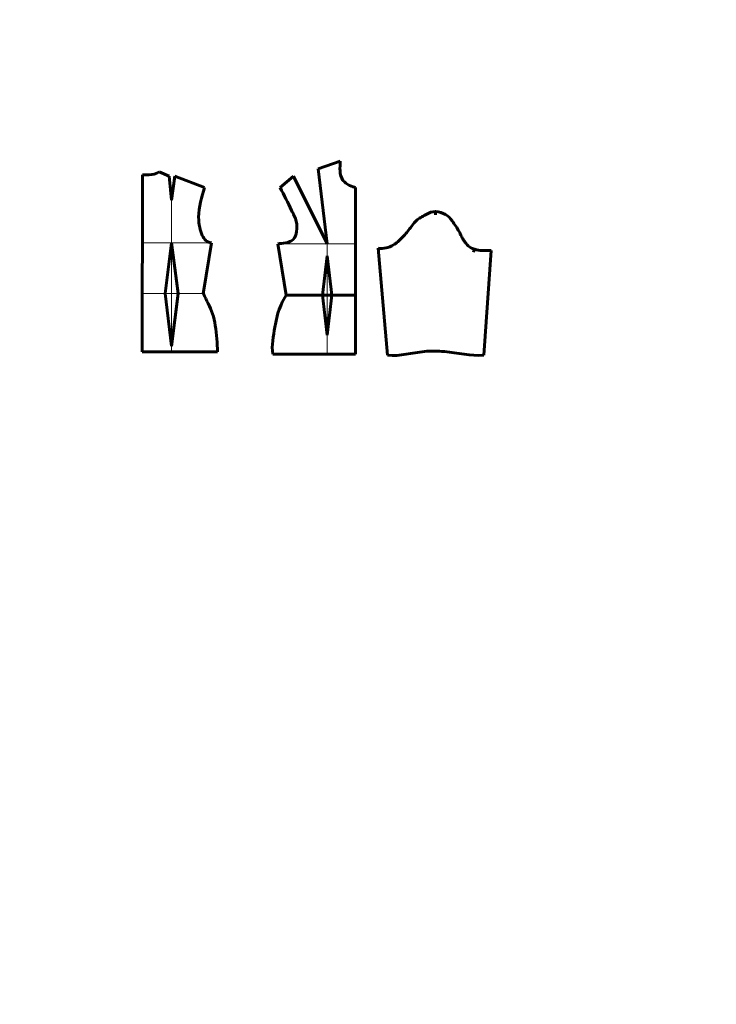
# Model space of a CAD drawing. Header units: millimetres. Extents: x 0 to 210, y 0 to 297.
import ezdxf

# ---------------------------------------------------------------- set-up
doc = ezdxf.new("R2010")
doc.units = ezdxf.units.MM
doc.linetypes.add('K5LT_BASIC', pattern=[0])
doc.linetypes.add('K5LT_THIN', pattern=[0])

msp = doc.modelspace()

# ---------------------------------------------------------------- linework, layer by layer
at = {"color": 150, "linetype": 'K5LT_BASIC', "lineweight": 60, "true_color": 0x0080ff}
for p, q in [((90, 251.99), (96.59, 254.34)), ((37.02, 250.17), (36.91, 196.78)), ((37.02, 250.17), (39.02, 250.17)), ((45.05, 249.78), (42.04, 251.07)), ((45.77, 242.58), (45.05, 249.78)), ((46.8, 249.78), (45.77, 242.58)), ((46.8, 249.78), (55.72, 246.37)), ((82.59, 249.82), (78.52, 246.37)), ((92.71, 229.4), (82.59, 249.82)), ((90, 251.99), (92.71, 229.4)), ((101.28, 246.37), (101.28, 196.06)), ((125.36, 239.14), (125.36, 238.14)), ((45.77, 229.71), (43.87, 214.39)), ((45.77, 229.71), (47.75, 214.39)), ((57.85, 229.71), (55.37, 214.91)), ((77.8, 229.4), (80.28, 213.86)), ((92.71, 225.79), (91.31, 213.86)), ((92.71, 225.79), (94.13, 213.86)), ((108.06, 228.04), (110.89, 195.78)), ((137.12, 227.77), (136.77, 226.84)), ((142.17, 227.41), (139.93, 195.79)), ((43.87, 214.39), (45.77, 198.5)), ((47.75, 214.39), (45.77, 198.5)), ((55.31, 214.39), (55.37, 214.91)), ((80.28, 213.86), (101.28, 213.86)), ((91.31, 213.86), (92.71, 201.86)), ((94.13, 213.86), (92.71, 201.86)), ((36.91, 196.78), (58.91, 196.78)), ((58.91, 196.78), (59.6, 196.78)), ((101.28, 196.06), (76.28, 196.06))]:
    msp.add_line(p, q, dxfattribs=at)
at = {"color": 7, "linetype": 'K5LT_THIN', "lineweight": 18}
for p, q in [((45.77, 229.64), (45.77, 242.64)), ((57.85, 229.71), (36.85, 229.71)), ((45.77, 229.64), (45.77, 196.78)), ((77.8, 229.4), (101.28, 229.4)), ((92.71, 229.4), (92.71, 196.06)), ((36.95, 214.39), (55.37, 214.39))]:
    msp.add_line(p, q, dxfattribs=at)
at = {"color": 150, "linetype": 'K5LT_BASIC', "lineweight": 60, "true_color": 0x0080ff}
for points, knots in [([(96.59, 254.34), (96.64, 252.55), (95.87, 248.23), (100.49, 246.48), (101.28, 246.37)], [0, 0, 0, 0, 2.228417, 4, 4, 4, 4]), ([(55.72, 246.37), (54.91, 243.6), (53.61, 239.46), (54.16, 234.48), (55.02, 231.51), (56.42, 229.67), (57.85, 229.71)], [0, 0, 0, 0, 2.980912, 3.974899, 4.791407, 6, 6, 6, 6]), ([(77.8, 229.4), (79.12, 229.54), (82.5, 229.6), (83.66, 233.3), (83.57, 236.38), (81.32, 240.74), (79.74, 244.08), (78.52, 246.37)], [0, 0, 0, 0, 1.576914, 2.407255, 3.390758, 4.535933, 7, 7, 7, 7]), ([(108.06, 228.04), (109.63, 227.89), (112.45, 228.49), (115.31, 231.19), (117.57, 233.83), (119.6, 236.81), (122.58, 238.26), (125.18, 239.57), (128.87, 238.2), (130.17, 236.68), (132.87, 232.63), (132.75, 232.26), (134.96, 228.59), (138.48, 227.2), (139.59, 227.3), (142.17, 227.41)], [0, 0, 0, 0, 1.635828, 2.775598, 4.003415, 5.251562, 6.399272, 7.35387, 8.295113, 9.353167, 10.464709, 11.556676, 12.461272, 13.185439, 15, 15, 15, 15]), ([(55.37, 214.39), (56.27, 212.36), (58.02, 209.34), (59.34, 203.33), (59.56, 199.43), (59.6, 196.78)], [0, 0, 0, 0, 1.819736, 2.811393, 5, 5, 5, 5]), ([(80.28, 213.86), (79.23, 212.03), (77.72, 208.9), (76.69, 202.81), (75.91, 198.83), (76.28, 196.06)], [0, 0, 0, 0, 1.718875, 2.771537, 5, 5, 5, 5]), ([(110.89, 195.78), (114.68, 195.4), (120.24, 197.19), (130.05, 196.99), (135.92, 195.56), (139.93, 195.79)], [0, 0, 0, 0, 1.914484, 2.950076, 5, 5, 5, 5])]:
    msp.add_open_spline(points, degree=3, knots=knots, dxfattribs=at)
msp.add_open_spline([(39.02, 250.17), (40.08, 250.2), (41.1, 250.59), (42.04, 251.07)], degree=3, dxfattribs=at)

doc.saveas('drawing.dxf')
